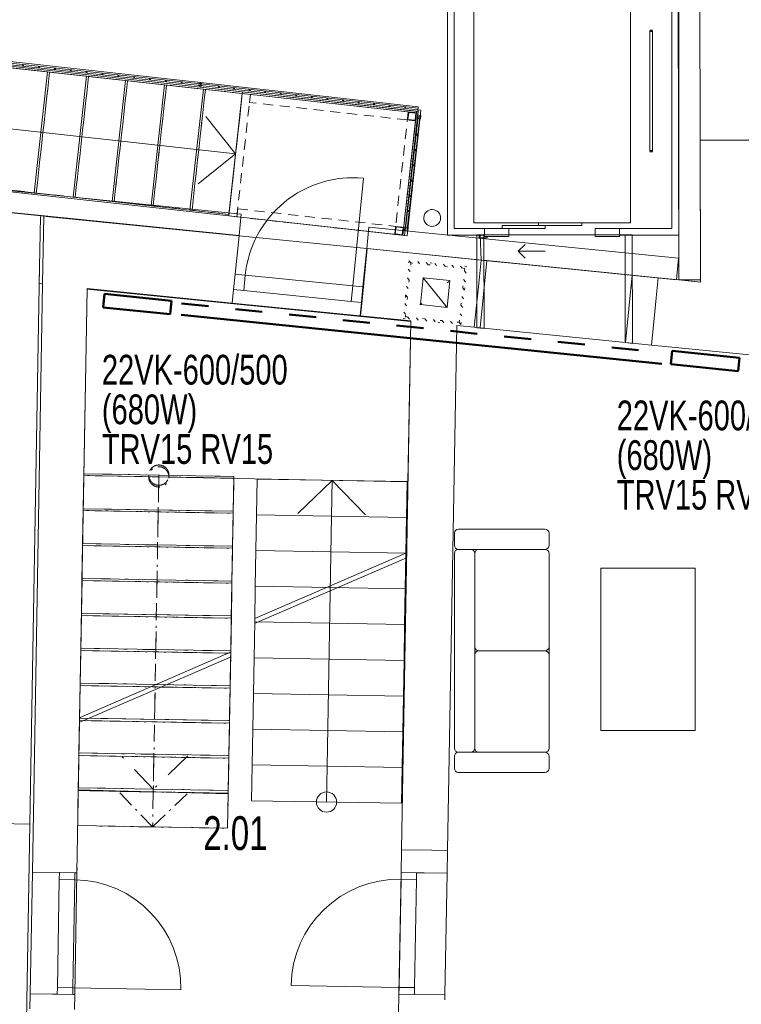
# Model space of a CAD drawing. Header units: millimetres. Extents: x 28262 to 240133, y -152087 to 56534.
# Tile 67 of 107: x 146578 to 151919, y -32346 to -25062. Entities that reach past the tile are written whole.
import ezdxf

# ---------------------------------------------------------------- set-up
doc = ezdxf.new("R2010")
doc.units = ezdxf.units.MM
doc.header["$MEASUREMENT"] = 0
for name, pattern in [('Tečkovaná L', [257.5, 15, -242.5]), ('Čerchovaná', [450, 200, -117.5, 15, -117.5]), ('Čerchovaná M', [225, 125, -42.5, 15, -42.5]), ('čárkovaná 3', [75, 50, -25]), ('Čárkovaná M', [400, 200, -200]), ('Čárkovaná S', [125, 75, -50])]:
    doc.linetypes.add(name, pattern=pattern)
doc.layers.get('0').update_dxf_attribs({"lineweight": 9})
for name, color, linetype, lineweight in [('--písmo', 7, 'Continuous', 25), ('--TOPEN', 6, 'Continuous', 50), ('--TOPEN_POPIS', 7, 'Continuous', 25), ('--TOPEN_VR_OT', 5, 'Čárkovaná M', 50), ('2D prvky - obecné', 7, 'Continuous', 9), ('3D prvky model', 7, 'Continuous', 9), ('Interiér - schodiště', 7, 'Continuous', 9), ('Konstrukce - nosné', 7, 'Continuous', 9), ('Nové_0', 7, 'Continuous', 9), ('Nové_3D prvky fasada stavajici', 7, 'Continuous', 13), ('Nové_3D prvky model', 7, 'Continuous', 9), ('Nové_Interiér - schodiště', 7, 'Continuous', 9), ('Nové_Konstrukce - nosné', 7, 'Continuous', 9), ('Nové_Otvory – Dveře', 7, 'Continuous', 9), ('Nové_Výplně – Řezové', 7, 'Continuous', 9), ('Nové_VÝTAH VAR 1', 7, 'Continuous', 9), ('Otvory – Dveře', 7, 'Continuous', 9), ('Výplně - Povrchové', 7, 'Continuous', 9), ('Výplně – Řezové', 7, 'Continuous', 9)]:
    doc.layers.add(name, color=color, linetype=linetype, lineweight=lineweight)
doc.layers.add('NonPlottable_0', color=7, linetype='Continuous', lineweight=13, plot=False)
doc.styles.add('styl1', font='arial.ttf', dxfattribs={"width": 0.7, "height": 250})
doc.styles.add('styl5', font='arial.ttf', dxfattribs={"width": 0.7, "height": 220})

msp = doc.modelspace()

# ---------------------------------------------------------------- hatches: boundary and pattern name
at = {"layer": 'Nové_Výplně – Řezové', "linetype": 'Continuous'}
msp.add_hatch(color=256, dxfattribs=at).paths.add_polyline_path([(149096.6, -27253), (149100.5, -27253.4), (149150.4, -26755.8), (149146.5, -26755.5)])

# ---------------------------------------------------------------- linework, layer by layer
at = {"layer": '--TOPEN'}
for p, q in [((147204.9, -27090.7), (147194.7, -27190.2)), ((147702.3, -27141.5), (147204.9, -27090.7)), ((147702.3, -27141.5), (147692.1, -27241)), ((147194.7, -27190.2), (147692.1, -27241)), ((147772.3, -27246), (151330.2, -27608.2)), ((151406.8, -27512.1), (151396.7, -27611.6)), ((151904.2, -27562.9), (151406.8, -27512.1)), ((151904.2, -27562.9), (151894.1, -27662.4)), ((151396.7, -27611.6), (151894.1, -27662.4))]:
    msp.add_line(p, q, dxfattribs=at)
at = {"layer": '--TOPEN_VR_OT'}
msp.add_line((147775.9, -27162.3), (151333.8, -27524.5), dxfattribs=at)
at = {"linetype": 'Continuous'}
for p, q in [((148316.6, -29528.9), (149435.3, -29044.6)), ((148317.3, -29492.8), (149436, -29008.5)), ((147023.7, -30259.8), (148142.4, -29775.5)), ((147024.4, -30223.6), (148143.1, -29739.4)), ((147626.4, -29998.9), (148134.8, -30007.9)), ((148130.3, -30266.8), (147051.4, -30247.8)), ((148125.7, -30525.8), (147015.9, -30506.2)), ((148121.5, -30789), (147011.4, -30759.6))]:
    msp.add_line(p, q, dxfattribs=at)
at = {"layer": '2D prvky - obecné', "linetype": 'Continuous'}
for p, q in [((146731, -26517), (146722.2, -27017.3)), ((146756.1, -26515.7), (146747.3, -27017.3))]:
    msp.add_line(p, q, dxfattribs=at)
at = {"layer": '3D prvky model', "linetype": 'Continuous'}
for p, q in [((147076.6, -27055.7), (147052.4, -28434.7)), ((149472.4, -27296.1), (147076.6, -27055.7)), ((149451.5, -28479.8), (149472.4, -27296.1)), ((147052.4, -28434.7), (149451.5, -28479.8))]:
    msp.add_line(p, q, dxfattribs=at)
at = {"layer": 'Interiér - schodiště', "linetype": 'Čerchovaná M'}
for p, q in [((147052.4, -28434.6), (147047.8, -28693.5)), ((148162.2, -28454.1), (147052.4, -28434.6)), ((147607.3, -28444.3), (147602.7, -28703.3)), ((147607.3, -28444.3), (147602.7, -28703.3)), ((148157.6, -28713.1), (148162.2, -28454.1)), ((147047.8, -28693.5), (147043.2, -28952.5)), ((147047.8, -28693.5), (148157.6, -28713.1)), ((148157.6, -28713.1), (147047.8, -28693.5)), ((147602.7, -28703.3), (147566.2, -30775)), ((147602.7, -28703.3), (147566.2, -30775)), ((148153.1, -28972), (148157.6, -28713.1)), ((147043.2, -28952.5), (148153.1, -28972)), ((148153.1, -28972), (147043.2, -28952.5)), ((148148.5, -29231), (148153.1, -28972)), ((147038.7, -29211.4), (148148.5, -29231)), ((148148.5, -29231), (147038.7, -29211.4)), ((148143.9, -29489.9), (148148.5, -29231)), ((147034.1, -29470.4), (148143.9, -29489.9)), ((148143.9, -29489.9), (147034.1, -29470.4)), ((148139.4, -29748.9), (148143.9, -29489.9)), ((147029.6, -29729.4), (148139.4, -29748.9)), ((148139.4, -29748.9), (147029.6, -29729.4)), ((148134.8, -30007.9), (148139.4, -29748.9)), ((147025, -29988.3), (148134.8, -30007.9)), ((148134.8, -30007.9), (147025, -29988.3)), ((148130.3, -30266.8), (148134.8, -30007.9)), ((147020.4, -30247.3), (148130.3, -30266.8)), ((148130.3, -30266.8), (147020.4, -30247.3)), ((148125.7, -30525.8), (148130.3, -30266.8)), ((147015.9, -30506.2), (148125.7, -30525.8)), ((148125.7, -30525.8), (147015.9, -30506.2)), ((148121.1, -30784.7), (148125.7, -30525.8)), ((147011.3, -30765.2), (147006.8, -31024.2)), ((147011.3, -30765.2), (148121.1, -30784.7)), ((148121.1, -30784.7), (147011.3, -30765.2)), ((147561.7, -31033.9), (147316.1, -30779.6)), ((147561.7, -31033.9), (147316.1, -30779.6)), ((147566.2, -30775), (147561.7, -31033.9)), ((147566.2, -30775), (147561.7, -31033.9)), ((147816, -30788.4), (147561.7, -31033.9)), ((147816, -30788.4), (147561.7, -31033.9)), ((148116.6, -31043.7), (148121.1, -30784.7)), ((147006.8, -31024.2), (148116.6, -31043.7))]:
    msp.add_line(p, q, dxfattribs=at)
at = {"layer": 'Interiér - schodiště', "linetype": 'Čerchovaná'}
for p, q in [((147052.6, -28421.6), (147048.1, -28679.7)), ((148162.4, -28441.1), (147052.6, -28421.6)), ((147607.5, -28431.4), (147603, -28689.5)), ((147607.5, -28431.4), (147603, -28689.5)), ((148157.9, -28699.2), (148162.4, -28441.1)), ((147048.1, -28679.7), (147043.5, -28937.8)), ((147048.1, -28679.7), (148157.9, -28699.2)), ((148157.9, -28699.2), (147048.1, -28679.7)), ((147603, -28689.5), (147571.2, -30496.1)), ((147603, -28689.5), (147571.2, -30496.1)), ((148153.3, -28957.3), (148157.9, -28699.2)), ((147043.5, -28937.8), (148153.3, -28957.3)), ((148153.3, -28957.3), (147043.5, -28937.8)), ((148148.8, -29215.4), (148153.3, -28957.3)), ((147039, -29195.9), (148148.8, -29215.4)), ((148148.8, -29215.4), (147039, -29195.9)), ((148144.3, -29473.5), (148148.8, -29215.4)), ((147034.4, -29454), (148144.3, -29473.5)), ((148144.3, -29473.5), (147034.4, -29454)), ((148139.7, -29731.6), (148144.3, -29473.5)), ((147029.9, -29712.1), (148139.7, -29731.6)), ((148139.7, -29731.6), (147029.9, -29712.1)), ((148135.2, -29989.7), (148139.7, -29731.6)), ((147025.3, -29970.2), (148135.2, -29989.7)), ((148135.2, -29989.7), (147025.3, -29970.2)), ((148130.6, -30247.8), (148135.2, -29989.7)), ((147020.8, -30228.3), (148130.6, -30247.8)), ((148130.6, -30247.8), (147020.8, -30228.3)), ((148126.1, -30505.9), (148130.6, -30247.8)), ((147016.2, -30486.4), (148126.1, -30505.9)), ((148126.1, -30505.9), (147016.2, -30486.4)), ((147566.6, -30754.2), (147321.1, -30499.9)), ((147566.6, -30754.2), (147321.1, -30499.9)), ((147571.2, -30496.1), (147566.6, -30754.2)), ((147571.2, -30496.1), (147566.6, -30754.2)), ((147821, -30508.7), (147566.6, -30754.2)), ((147821, -30508.7), (147566.6, -30754.2)), ((148121.5, -30764), (148126.1, -30505.9)), ((147011.7, -30744.4), (148121.5, -30764))]:
    msp.add_line(p, q, dxfattribs=at)
at = {"layer": 'Interiér - schodiště', "linetype": 'Continuous'}
for p, q in [((148335.5, -28460.2), (148330.8, -28724.6)), ((149445.3, -28479.7), (148335.5, -28460.2)), ((148636, -28715.5), (148890.4, -28469.9)), ((148636, -28715.5), (148890.4, -28469.9)), ((148885.7, -28734.3), (148890.4, -28469.9)), ((148885.7, -28734.3), (148890.4, -28469.9)), ((148890.4, -28469.9), (149135.9, -28724.3)), ((148890.4, -28469.9), (149135.9, -28724.3)), ((149440.6, -28744.1), (149445.3, -28479.7)), ((148330.8, -28724.6), (148326.1, -28989)), ((149440.6, -28744.1), (148330.8, -28724.6)), ((148330.8, -28724.6), (149440.6, -28744.1)), ((148853.1, -30585.2), (148885.7, -28734.3)), ((148853.1, -30585.2), (148885.7, -28734.3)), ((148326.1, -28989), (148321.5, -29253.4)), ((149436, -29008.5), (148326.1, -28989)), ((148326.1, -28989), (149436, -29008.5)), ((148321.5, -29253.4), (148316.8, -29517.8)), ((149431.3, -29272.9), (148321.5, -29253.4)), ((148321.5, -29253.4), (149431.3, -29272.9)), ((148316.8, -29517.8), (148312.2, -29782.2)), ((149426.7, -29537.3), (148316.8, -29517.8)), ((148316.8, -29517.8), (149426.7, -29537.3)), ((148312.2, -29782.2), (148307.5, -30046.6)), ((149422, -29801.7), (148312.2, -29782.2)), ((148312.2, -29782.2), (149422, -29801.7)), ((148307.5, -30046.6), (148302.9, -30311)), ((149417.3, -30066.1), (148307.5, -30046.6)), ((148307.5, -30046.6), (149417.3, -30066.1)), ((148302.9, -30311), (148298.2, -30575.4)), ((149412.7, -30330.5), (148302.9, -30311)), ((148302.9, -30311), (149412.7, -30330.5)), ((148298.2, -30575.4), (148293.5, -30839.8)), ((149408, -30594.9), (148298.2, -30575.4)), ((148298.2, -30575.4), (149408, -30594.9)), ((148848.5, -30849.6), (148853.1, -30585.2)), ((148848.5, -30849.6), (148853.1, -30585.2)), ((148293.5, -30839.8), (149403.4, -30859.3))]:
    msp.add_line(p, q, dxfattribs=at)
at = {"layer": 'Interiér - schodiště', "linetype": 'Čerchovaná M'}
for start, end in [(0, 180), (0, 180), (180, 0), (180, 0)]:
    msp.add_arc((147607.3, -28444.3), 75, start, end, dxfattribs=at)
at = {"layer": 'Interiér - schodiště', "linetype": 'Čerchovaná'}
for start, end in [(0, 180), (0, 180), (180, 0), (180, 0)]:
    msp.add_arc((147607.5, -28431.4), 75, start, end, dxfattribs=at)
at = {"layer": 'Interiér - schodiště', "linetype": 'Continuous'}
for start, end in [(0, 180), (0, 180), (180, 0), (180, 0)]:
    msp.add_arc((148848.5, -30849.6), 75, start, end, dxfattribs=at)
at = {"layer": 'Konstrukce - nosné', "linetype": 'Continuous'}
for p, q in [((151613.9, -25953.6), (151713.9, -25953.4)), ((151613.9, -25953.6), (151615.8, -27003.2)), ((151713.9, -25953.4), (151763.9, -25953.3)), ((151763.9, -25953.3), (152063.9, -25952.8)), ((146762.4, -26516.3), (146359.3, -26475.5)), ((148201.3, -26660.6), (146772.3, -26517.3)), ((148172.8, -26944.2), (148201.3, -26660.6)), ((149112, -27138.9), (149150.4, -26755.8)), ((149967.3, -26837.8), (149150.4, -26755.8)), ((149992.3, -26840.3), (149967.3, -26837.8)), ((149992.3, -26840.3), (149977.4, -26989.6)), ((146652.1, -31013.4), (146724, -26889.3)), ((148161.3, -27058.6), (148172.8, -26944.2)), ((146747.3, -27017.3), (146671.2, -31368.9)), ((146722.4, -27014.8), (146747.3, -27017.3)), ((149977.4, -26989.6), (149972.4, -27039.3)), ((151303, -26971.8), (151288, -27121)), ((151554.3, -26997), (151303, -26971.8)), ((151615.8, -27003.2), (151554.3, -26997)), ((147001.1, -31374.6), (147076.8, -27050.3)), ((147076.8, -27050.3), (148151.4, -27158.1)), ((148151.4, -27158.1), (148161.3, -27058.6)), ((149972.4, -27039.3), (149942.4, -27337.8)), ((149100.5, -27253.4), (149112, -27138.9)), ((151288, -27121), (151283, -27170.8)), ((151283, -27170.8), (151253.1, -27469.3)), ((149100.5, -27253.4), (149472.5, -27290.7)), ((149472.5, -27290.7), (149403.6, -31202.7)), ((149743.6, -31208.7), (149812, -27324.7)), ((149812, -27324.7), (149917.4, -27335.3)), ((149917.4, -27335.3), (149942.4, -27337.8)), ((151253.1, -27469.3), (151504.4, -27494.5)), ((151504.4, -27494.5), (152727.3, -27617.1)), ((146352.2, -31008.2), (146652.1, -31013.4)), ((149403.6, -31202.7), (149628.6, -31206.6)), ((149628.6, -31206.6), (149743.6, -31208.7)), ((146671.2, -31368.9), (146671.8, -31331.9)), ((146671.2, -31368.9), (146871.2, -31372.3)), ((146671.2, -31368.9), (146871.2, -31372.3)), ((146871.2, -31372.3), (146986.1, -31374.4)), ((146986.1, -31374.4), (147001.1, -31374.6)), ((147001.1, -31374.6), (147001.8, -31337.6)), ((149384.8, -32270.6), (149382.3, -32413.6)), ((149384.8, -32270.6), (149384.2, -32307.6)), ((149384.8, -32270.6), (149499.8, -32272.7)), ((149499.8, -32272.7), (149724.8, -32276.6)), ((149724.8, -32276.6), (149724.1, -32313.6))]:
    msp.add_line(p, q, dxfattribs=at)
at = {"layer": 'Konstrukce - nosné', "linetype": 'Tečkovaná L'}
for p, q in [((149460, -26845.5), (149415.9, -27273.2)), ((149473.4, -26862), (149432.3, -27259.9)), ((149473.4, -26862), (149432.3, -27259.9)), ((149432.3, -27259.9), (149473.4, -26862)), ((149887.7, -26889.7), (149460, -26845.5)), ((149871.3, -26903), (149473.4, -26862)), ((149871.3, -26903), (149473.4, -26862)), ((149473.4, -26862), (149871.3, -26903)), ((149830.2, -27300.9), (149871.3, -26903)), ((149830.2, -27300.9), (149871.3, -26903)), ((149871.3, -26903), (149830.2, -27300.9)), ((149843.6, -27317.4), (149887.7, -26889.7)), ((149542.1, -27170.7), (149562.6, -26971.7)), ((149542.1, -27170.7), (149562.6, -26971.7)), ((149542.1, -27170.7), (149761.5, -26992.2)), ((149542.1, -27170.7), (149761.5, -26992.2)), ((149562.6, -26971.7), (149761.5, -26992.2)), ((149562.6, -26971.7), (149741, -27191.2)), ((149562.6, -26971.7), (149761.5, -26992.2)), ((149562.6, -26971.7), (149741, -27191.2)), ((149761.5, -26992.2), (149741, -27191.2)), ((149761.5, -26992.2), (149741, -27191.2)), ((149741, -27191.2), (149542.1, -27170.7)), ((149741, -27191.2), (149542.1, -27170.7)), ((149415.9, -27273.2), (149843.6, -27317.4)), ((149432.3, -27259.9), (149830.2, -27300.9)), ((149432.3, -27259.9), (149830.2, -27300.9)), ((149830.2, -27300.9), (149432.3, -27259.9))]:
    msp.add_line(p, q, dxfattribs=at)
at = {"layer": 'NonPlottable_0'}
for p, q in [((151448.2, -22853.5), (151455.8, -26987.1)), ((151448.3, -22853.5), (151455.6, -26987.1)), ((151615.8, -27003.2), (151608.2, -22853.2)), ((151615.6, -26986.8), (151608.3, -22853.2)), ((148217.3, -26500.5), (146369.5, -26314.1)), ((146353.5, -26473.3), (148201.3, -26659.7)), ((148201.3, -26659.7), (148217.3, -26500.5)), ((149162.5, -26595.8), (149146.5, -26755)), ((151454.1, -26827), (149162.5, -26595.8)), ((149146.5, -26755), (151438.1, -26986.2)), ((151438.1, -26986.2), (151454.1, -26827)), ((151455.6, -26987.1), (151615.6, -26986.8)), ((151455.8, -26987.1), (151615.8, -27003.2)), ((147052.4, -28434.6), (147047.8, -28693.5)), ((147052.6, -28421.6), (147048.1, -28679.7)), ((148162.2, -28454.1), (147052.4, -28434.6)), ((148162.4, -28441.1), (147052.6, -28421.6)), ((148157.6, -28713.1), (148162.2, -28454.1)), ((148157.9, -28699.2), (148162.4, -28441.1)), ((148335.5, -28460.2), (148330.8, -28724.6)), ((149445.3, -28479.7), (148335.5, -28460.2)), ((149440.6, -28744.1), (149445.3, -28479.7)), ((147047.8, -28693.5), (147043.2, -28952.5)), ((147048.1, -28679.7), (147043.5, -28937.8)), ((147047.8, -28693.5), (148157.6, -28713.1)), ((148157.6, -28713.1), (147047.8, -28693.5)), ((147048.1, -28679.7), (148157.9, -28699.2)), ((148157.9, -28699.2), (147048.1, -28679.7)), ((148153.1, -28972), (148157.6, -28713.1)), ((148153.3, -28957.3), (148157.9, -28699.2)), ((148330.8, -28724.6), (148326.1, -28989)), ((149440.6, -28744.1), (148330.8, -28724.6)), ((148330.8, -28724.6), (149440.6, -28744.1)), ((149436, -29008.5), (149440.6, -28744.1)), ((147043.2, -28952.5), (147038.7, -29211.4)), ((147043.5, -28937.8), (147039, -29195.9)), ((147043.2, -28952.5), (148153.1, -28972)), ((148153.1, -28972), (147043.2, -28952.5)), ((147043.5, -28937.8), (148153.3, -28957.3)), ((148153.3, -28957.3), (147043.5, -28937.8)), ((148148.5, -29231), (148153.1, -28972)), ((148148.8, -29215.4), (148153.3, -28957.3)), ((148326.1, -28989), (148321.5, -29253.4)), ((149436, -29008.5), (148326.1, -28989)), ((148326.1, -28989), (149436, -29008.5)), ((149431.3, -29272.9), (149436, -29008.5)), ((147039, -29195.9), (147034.4, -29454)), ((147039, -29195.9), (148148.8, -29215.4)), ((148148.8, -29215.4), (147039, -29195.9)), ((147038.7, -29211.4), (147034.1, -29470.4)), ((147038.7, -29211.4), (148148.5, -29231)), ((148148.5, -29231), (147038.7, -29211.4)), ((148143.9, -29489.9), (148148.5, -29231)), ((148144.3, -29473.5), (148148.8, -29215.4)), ((148321.5, -29253.4), (148316.8, -29517.8)), ((149431.3, -29272.9), (148321.5, -29253.4)), ((148321.5, -29253.4), (149431.3, -29272.9)), ((149426.7, -29537.3), (149431.3, -29272.9)), ((147034.1, -29470.4), (147029.6, -29729.4)), ((147034.4, -29454), (147029.9, -29712.1)), ((147034.1, -29470.4), (148143.9, -29489.9)), ((148143.9, -29489.9), (147034.1, -29470.4)), ((147034.4, -29454), (148144.3, -29473.5)), ((148144.3, -29473.5), (147034.4, -29454)), ((148139.4, -29748.9), (148143.9, -29489.9)), ((148139.7, -29731.6), (148144.3, -29473.5)), ((148316.8, -29517.8), (148312.2, -29782.2)), ((149426.7, -29537.3), (148316.8, -29517.8)), ((148316.8, -29517.8), (149426.7, -29537.3)), ((149422, -29801.7), (149426.7, -29537.3)), ((147029.9, -29712.1), (147025.3, -29970.2)), ((147029.9, -29712.1), (148139.7, -29731.6)), ((148139.7, -29731.6), (147029.9, -29712.1)), ((147029.6, -29729.4), (147025, -29988.3)), ((147029.6, -29729.4), (148139.4, -29748.9)), ((148139.4, -29748.9), (147029.6, -29729.4)), ((148134.8, -30007.9), (148139.4, -29748.9)), ((148135.2, -29989.7), (148139.7, -29731.6)), ((148312.2, -29782.2), (148307.5, -30046.6)), ((149422, -29801.7), (148312.2, -29782.2)), ((148312.2, -29782.2), (149422, -29801.7)), ((149417.3, -30066.1), (149422, -29801.7)), ((147025, -29988.3), (147020.4, -30247.3)), ((147025.3, -29970.2), (147020.8, -30228.3)), ((147025, -29988.3), (148134.8, -30007.9)), ((148134.8, -30007.9), (147025, -29988.3)), ((147025.3, -29970.2), (148135.2, -29989.7)), ((148135.2, -29989.7), (147025.3, -29970.2)), ((148130.3, -30266.8), (148134.8, -30007.9)), ((148130.6, -30247.8), (148135.2, -29989.7)), ((148307.5, -30046.6), (148302.9, -30311)), ((149417.3, -30066.1), (148307.5, -30046.6)), ((148307.5, -30046.6), (149417.3, -30066.1)), ((149412.7, -30330.5), (149417.3, -30066.1)), ((147020.8, -30228.3), (147016.2, -30486.4)), ((147020.8, -30228.3), (148130.6, -30247.8)), ((148130.6, -30247.8), (147020.8, -30228.3)), ((147020.4, -30247.3), (147015.9, -30506.2)), ((147020.4, -30247.3), (148130.3, -30266.8)), ((148130.3, -30266.8), (147020.4, -30247.3)), ((148125.7, -30525.8), (148130.3, -30266.8)), ((148126.1, -30505.9), (148130.6, -30247.8)), ((148302.9, -30311), (148298.2, -30575.4)), ((149412.7, -30330.5), (148302.9, -30311)), ((148302.9, -30311), (149412.7, -30330.5)), ((149408, -30594.9), (149412.7, -30330.5)), ((147015.9, -30506.2), (147011.3, -30765.2)), ((147016.2, -30486.4), (147011.7, -30744.4)), ((147015.9, -30506.2), (148125.7, -30525.8)), ((148125.7, -30525.8), (147015.9, -30506.2)), ((147016.2, -30486.4), (148126.1, -30505.9)), ((148126.1, -30505.9), (147016.2, -30486.4)), ((148121.5, -30764), (148126.1, -30505.9)), ((148121.1, -30784.7), (148125.7, -30525.8)), ((148298.2, -30575.4), (148293.5, -30839.8)), ((149408, -30594.9), (148298.2, -30575.4)), ((148298.2, -30575.4), (149408, -30594.9)), ((149403.4, -30859.3), (149408, -30594.9)), ((147011.3, -30765.2), (147006.8, -31024.2)), ((147011.3, -30765.2), (148121.1, -30784.7)), ((148121.1, -30784.7), (147011.3, -30765.2)), ((147011.7, -30744.4), (148121.5, -30764)), ((148116.6, -31043.7), (148121.1, -30784.7)), ((148293.5, -30839.8), (149403.4, -30859.3)), ((147006.8, -31024.2), (148116.6, -31043.7))]:
    msp.add_line(p, q, dxfattribs=at)
at = {"layer": 'Nové_0', "linetype": 'Continuous'}
for p, q in [((145642.2, -25311.5), (147912.4, -25561.1)), ((145643.5, -25300.1), (147913.7, -25549.7)), ((145643.5, -25300.1), (147913.7, -25549.7)), ((147915, -25537.8), (145644.8, -25288.2)), ((147915, -25537.8), (145644.8, -25288.2)), ((147916.2, -25526.3), (145646, -25276.8)), ((146597.2, -25398.9), (146609.1, -25400.2)), ((146602.5, -25405.6), (146603.8, -25393.6)), ((146714.6, -25411.8), (146726.5, -25413.1)), ((146719.9, -25418.5), (146721.2, -25406.5)), ((146837.3, -25431.4), (146838.6, -25419.4)), ((146831.9, -25424.7), (146843.9, -25426.1)), ((146949.3, -25437.6), (146961.3, -25439)), ((146954.6, -25444.3), (146956, -25432.3)), ((147066.7, -25450.6), (147078.7, -25451.9)), ((147072, -25457.2), (147073.3, -25445.2)), ((147184.1, -25463.5), (147196, -25464.8)), ((147189.4, -25470.1), (147190.7, -25458.2)), ((147301.5, -25476.4), (147313.4, -25477.7)), ((147306.8, -25483), (147308.1, -25471.1)), ((147418.9, -25489.3), (147430.8, -25490.6)), ((147424.2, -25495.9), (147425.5, -25484)), ((147536.3, -25502.2), (147548.2, -25503.5)), ((147541.6, -25508.8), (147542.9, -25496.9)), ((147653.7, -25515.1), (147665.6, -25516.4)), ((147659, -25521.7), (147660.3, -25509.8)), ((147771.1, -25528), (147783, -25529.3)), ((147776.4, -25534.6), (147777.7, -25522.7)), ((147905.5, -25532.7), (147903.3, -25552.6)), ((147903.3, -25552.6), (147923.2, -25554.8)), ((147925.4, -25534.9), (147905.5, -25532.7)), ((147916.3, -25526.3), (147912.4, -25561.1)), ((147912.4, -25561.1), (147916.2, -25526.3)), ((147912.4, -25561.1), (149524.1, -25740.9)), ((147915, -25537.8), (147913.7, -25549.7)), ((147915, -25537.8), (147913.7, -25549.7)), ((147913.7, -25549.7), (147915, -25537.8)), ((147913.7, -25549.7), (147915, -25537.8)), ((147913.7, -25549.7), (149525.4, -25729.5)), ((147913.7, -25549.7), (149525.4, -25729.5)), ((149526.7, -25717.5), (147915, -25537.8)), ((149526.7, -25717.5), (147915, -25537.8)), ((149528, -25706.1), (147916.3, -25526.3)), ((147923.2, -25554.8), (147925.4, -25534.9)), ((148055.3, -25559.5), (148043.4, -25558.1)), ((148050, -25552.8), (148048.7, -25564.8)), ((148165.1, -25565.7), (148163.8, -25577.6)), ((148170.4, -25572.3), (148158.5, -25571)), ((148285.5, -25585.1), (148273.6, -25583.8)), ((148280.2, -25578.5), (148278.9, -25590.4)), ((148400.6, -25598), (148388.7, -25596.6)), ((148395.3, -25591.4), (148394, -25603.3)), ((148515.8, -25610.8), (148503.8, -25609.5)), ((148510.5, -25604.2), (148509.1, -25616.1)), ((148630.9, -25623.7), (148619, -25622.3)), ((148625.6, -25617), (148624.3, -25629)), ((148746, -25636.5), (148734.1, -25635.2)), ((148740.7, -25629.9), (148739.4, -25641.8)), ((148861.1, -25649.3), (148849.2, -25648)), ((148855.8, -25642.7), (148854.5, -25654.6)), ((148976.3, -25662.2), (148964.3, -25660.8)), ((148971, -25655.5), (148969.6, -25667.5)), ((149091.4, -25675), (149079.5, -25673.7)), ((149086.1, -25668.4), (149084.8, -25680.3)), ((149206.5, -25687.9), (149194.6, -25686.5)), ((149201.2, -25681.2), (149199.9, -25693.2)), ((149321.6, -25700.7), (149309.7, -25699.4)), ((149316.3, -25694.1), (149315, -25706)), ((149436.7, -25713.5), (149424.8, -25712.2)), ((149431.5, -25706.9), (149430.1, -25718.8)), ((149524.1, -25740.9), (149528, -25706.1)), ((149522.3, -25779.8), (149430.3, -26609.8)), ((149526.3, -25780.2), (149434.3, -26610.2)), ((149446.2, -26611.6), (149538.2, -25781.5)), ((149450.2, -26612), (149542.2, -25782)), ((149521.2, -25767.1), (149518.5, -25791.9)), ((149546.1, -25769.8), (149521.2, -25767.1)), ((149527.8, -25730.1), (149522.3, -25779.8)), ((149525.4, -25729.5), (149526.7, -25717.5)), ((149525.4, -25729.5), (149526.7, -25717.5)), ((149538.2, -25781.5), (149526.3, -25780.2)), ((149547.7, -25732.3), (149527.8, -25730.1)), ((149542.2, -25782), (149547.7, -25732.3)), ((149543.3, -25794.7), (149546.1, -25769.8)), ((149518.5, -25791.9), (149543.3, -25794.7)), ((149511.6, -25913), (149523.5, -25914.3)), ((149518.2, -25907.7), (149516.9, -25919.6)), ((149499.1, -26025.9), (149511, -26027.2)), ((149505.7, -26020.6), (149504.4, -26032.5)), ((149486.5, -26138.8), (149498.5, -26140.1)), ((149493.2, -26133.5), (149491.8, -26145.4)), ((149474, -26251.7), (149485.9, -26253)), ((149480.6, -26246.4), (149479.3, -26258.3)), ((149461.5, -26364.6), (149473.4, -26365.9)), ((149468.1, -26359.3), (149466.8, -26371.2)), ((149449, -26477.5), (149460.9, -26478.8)), ((149455.6, -26472.2), (149454.3, -26484.1)), ((148124.8, -26514.3), (149424.6, -26658.5)), ((149430.3, -26609.8), (149424.8, -26659.5)), ((149429.2, -26597.1), (149426.4, -26621.9)), ((149426.4, -26621.9), (149451.3, -26624.7)), ((149454, -26599.8), (149429.2, -26597.1)), ((149434.3, -26610.2), (149446.2, -26611.6)), ((149444.7, -26661.7), (149450.2, -26612)), ((149451.3, -26624.7), (149454, -26599.8)), ((149424.8, -26659.5), (149444.7, -26661.7))]:
    msp.add_line(p, q, dxfattribs=at)
at = {"layer": 'Nové_0', "linetype": 'Čárkovaná S'}
for p, q in [((148225.3, -25607.9), (148124.8, -26514.3)), ((148184.4, -26521), (148284.9, -25614.5)), ((148284.9, -25614.5), (148225.3, -25607.9)), ((148278.3, -25674.1), (148284.9, -25614.5)), ((148284.9, -25614.5), (149453.7, -25744.1)), ((149447.1, -25803.7), (148278.3, -25674.1)), ((149453.7, -25744.1), (149353.2, -26650.5)), ((149412.9, -26657.2), (149513.4, -25750.7)), ((149453.7, -25744.1), (149447.1, -25803.7)), ((149513.4, -25750.7), (149453.7, -25744.1)), ((148184.4, -26521), (148191, -26461.3)), ((148191, -26461.3), (149359.8, -26590.9)), ((148124.8, -26514.3), (148184.4, -26521)), ((149353.2, -26650.5), (148184.4, -26521)), ((149359.8, -26590.9), (149353.2, -26650.5)), ((149353.2, -26650.5), (149412.9, -26657.2))]:
    msp.add_line(p, q, dxfattribs=at)
at = {"layer": 'Nové_0', "linetype": 'čárkovaná 3'}
for p, q in [((149447.1, -25803.7), (149453.7, -25744.1)), ((149451.5, -25800.2), (149457.3, -25748.5)), ((149453.7, -25744.1), (149513.4, -25750.7)), ((149457.3, -25748.5), (149508.9, -25754.2)), ((149508.9, -25754.2), (149503.2, -25805.9)), ((149513.4, -25750.7), (149506.8, -25810.3)), ((149506.8, -25810.3), (149447.1, -25803.7)), ((149503.2, -25805.9), (149451.5, -25800.2)), ((149353.2, -26650.5), (149359.8, -26590.9)), ((149412.9, -26657.2), (149353.2, -26650.5)), ((149357.6, -26647), (149363.4, -26595.3)), ((149409.3, -26652.7), (149357.6, -26647)), ((149359.8, -26590.9), (149419.5, -26597.5)), ((149363.4, -26595.3), (149415.1, -26601.1)), ((149415.1, -26601.1), (149409.3, -26652.7)), ((149419.5, -26597.5), (149412.9, -26657.2))]:
    msp.add_line(p, q, dxfattribs=at)
at = {"layer": 'Nové_3D prvky fasada stavajici', "linetype": 'Continuous'}
for start, end in [(87.22919, 267.22919), (267.22919, 87.22919)]:
    msp.add_arc((149630.9, -26529), 62.5, start, end, dxfattribs=at)
at = {"layer": 'Nové_3D prvky model', "linetype": 'Continuous'}
for p, q in [((148225.3, -25607.9), (148124.8, -26514.3)), ((148226.6, -25596), (148225.3, -25607.9)), ((149513.4, -25750.7), (148225.3, -25607.9)), ((148225.3, -25607.9), (149513.4, -25750.7)), ((149514.7, -25738.8), (148226.6, -25596)), ((149514.7, -25738.8), (149412.9, -26657.2)), ((149412.9, -26657.2), (149513.4, -25750.7)), ((149424.8, -26658.5), (149526.6, -25740.1)), ((149513.4, -25750.7), (149514.7, -25738.8)), ((149526.6, -25740.1), (149514.7, -25738.8)), ((148124.8, -26514.3), (149412.9, -26657.2)), ((149412.9, -26657.2), (149424.8, -26658.5))]:
    msp.add_line(p, q, dxfattribs=at)
at = {"layer": 'Nové_Interiér - schodiště', "linetype": 'Continuous'}
for p, q in [((145631.2, -25320.3), (148225.3, -25607.9)), ((148226.6, -25596), (145632.5, -25308.3)), ((146784.1, -25448.1), (146495.9, -25416.1)), ((146684.9, -26342.6), (146784.1, -25448.1)), ((147072.3, -25480.1), (146784.1, -25448.1)), ((146973.1, -26374.6), (147072.3, -25480.1)), ((147072.3, -25480.1), (146973.1, -26374.6)), ((147360.6, -25512), (147072.3, -25480.1)), ((147261.4, -26406.5), (147360.6, -25512)), ((147360.6, -25512), (147261.4, -26406.5)), ((147648.8, -25544), (147360.6, -25512)), ((147549.6, -26438.5), (147648.8, -25544)), ((147648.8, -25544), (147549.6, -26438.5)), ((147937, -25575.9), (147648.8, -25544)), ((147837.8, -26470.5), (147937, -25575.9)), ((147937, -25575.9), (147837.8, -26470.5)), ((148225.3, -25607.9), (147937, -25575.9)), ((148126.1, -26502.4), (148225.3, -25607.9)), ((148225.3, -25607.9), (148226.6, -25596)), ((147954.7, -25779.1), (148175.7, -26055.2)), ((145869.8, -25799.5), (147887.4, -26023.2)), ((147887.4, -26023.2), (148175.7, -26055.2)), ((148175.7, -26055.2), (147899.6, -26276.1)), ((148126.1, -26502.4), (145532, -26214.8)), ((145530.7, -26226.7), (148124.8, -26514.3)), ((146396.7, -26310.7), (146684.9, -26342.6)), ((146684.9, -26342.6), (146973.1, -26374.6)), ((146973.1, -26374.6), (147261.4, -26406.5)), ((147261.4, -26406.5), (147549.6, -26438.5)), ((147549.6, -26438.5), (147837.8, -26470.5)), ((147837.8, -26470.5), (148126.1, -26502.4)), ((148124.8, -26514.3), (148126.1, -26502.4))]:
    msp.add_line(p, q, dxfattribs=at)
at = {"layer": 'Nové_Interiér - schodiště', "linetype": 'Čárkovaná S'}
for p, q in [((146799.2, -25449.8), (146511, -25417.8)), ((146700, -26344.3), (146799.2, -25449.8)), ((146799.2, -25449.8), (146700, -26344.3)), ((147087.4, -25481.7), (146799.2, -25449.8)), ((146988.2, -26376.3), (147087.4, -25481.7)), ((147087.4, -25481.7), (146988.2, -26376.3)), ((147375.7, -25513.7), (147087.4, -25481.7)), ((147276.5, -26408.2), (147375.7, -25513.7)), ((147375.7, -25513.7), (147276.5, -26408.2)), ((147663.9, -25545.7), (147375.7, -25513.7)), ((147564.7, -26440.2), (147663.9, -25545.7)), ((147663.9, -25545.7), (147564.7, -26440.2)), ((147952.1, -25577.6), (147663.9, -25545.7)), ((147853, -26472.1), (147952.1, -25577.6)), ((147952.1, -25577.6), (147853, -26472.1)), ((148225.3, -25607.9), (147952.1, -25577.6)), ((148126.1, -26502.4), (148225.3, -25607.9)), ((146411.8, -26312.3), (146700, -26344.3)), ((146700, -26344.3), (146988.2, -26376.3)), ((146988.2, -26376.3), (147276.5, -26408.2)), ((147276.5, -26408.2), (147564.7, -26440.2)), ((147564.7, -26440.2), (147853, -26472.1)), ((147853, -26472.1), (148126.1, -26502.4))]:
    msp.add_line(p, q, dxfattribs=at)
at = {"layer": 'Nové_Konstrukce - nosné', "linetype": 'Continuous'}
for p, q in [((151448.2, -22853.5), (151455.8, -26987.1)), ((151448.3, -22853.5), (151455.6, -26987.1)), ((151615.8, -27003.2), (151608.2, -22853.2)), ((151615.6, -26986.8), (151608.3, -22853.2)), ((151611.1, -24453.6), (151613.9, -25953.6)), ((148217.3, -26500.5), (146369.5, -26314.1)), ((146353.5, -26473.3), (148201.3, -26659.7)), ((148201.3, -26659.7), (148217.3, -26500.5)), ((149146.5, -26755), (149162.5, -26595.8)), ((151454.1, -26827), (149162.5, -26595.8)), ((149096.6, -27253), (149146.5, -26755.5)), ((149146.5, -26755), (151438.1, -26986.2)), ((149150.4, -26755.8), (149146.5, -26755.5)), ((150035.9, -26844.7), (149986, -27342.2)), ((150035.9, -26844.7), (149992.3, -26840.3)), ((151061.9, -27450.1), (151111.8, -26952.6)), ((151303, -26971.8), (151111.8, -26952.6)), ((149096.6, -27253), (149100.5, -27253.4)), ((149942.4, -27337.8), (149986, -27342.2)), ((151061.9, -27450.1), (151253.1, -27469.3)), ((150465.5, -28831.1), (149825.5, -28831.1)), ((149795.5, -28861.1), (149795.5, -28951.1)), ((150495.5, -28951.1), (150495.5, -28861.1)), ((149915.5, -28981.1), (149825.5, -28981.1)), ((149825.5, -28981.1), (150465.5, -28981.1)), ((150465.5, -28981.1), (149975.5, -28981.1)), ((150465.5, -28981.1), (149975.5, -28981.1)), ((149795.5, -29011.1), (149795.5, -30451.1)), ((149945.5, -29011.1), (149945.5, -29701.1)), ((149945.5, -29011.1), (149945.5, -30451.1)), ((149945.5, -30451.1), (149945.5, -29011.1)), ((150495.5, -29701.1), (150495.5, -29011.1)), ((150495.5, -30451.1), (150495.5, -29011.1)), ((151577.9, -29119.6), (150877.9, -29119.6)), ((150877.9, -29119.6), (150877.9, -30319.6)), ((151577.9, -30319.6), (151577.9, -29119.6)), ((149945.5, -29761.1), (149945.5, -30451.1)), ((150465.5, -29731.1), (149975.5, -29731.1)), ((149975.5, -29731.1), (150465.5, -29731.1)), ((150495.5, -30451.1), (150495.5, -29761.1)), ((150877.9, -30319.6), (151577.9, -30319.6)), ((149795.5, -30511.1), (149795.5, -30601.1)), ((149825.5, -30481.1), (149915.5, -30481.1)), ((150465.5, -30481.1), (149825.5, -30481.1)), ((149975.5, -30481.1), (150465.5, -30481.1)), ((149975.5, -30481.1), (150465.5, -30481.1)), ((150495.5, -30601.1), (150495.5, -30511.1)), ((149825.5, -30631.1), (150465.5, -30631.1)), ((149403.6, -31202.7), (149400.7, -31370.8)), ((149740.6, -31376.8), (149743.6, -31208.7)), ((149740.6, -31376.8), (149400.7, -31370.8)), ((146655.5, -32268.7), (146653.5, -32378.7)), ((146655.5, -32268.7), (146985.4, -32274.5)), ((146983.5, -32384.5), (146985.4, -32274.5))]:
    msp.add_line(p, q, dxfattribs=at)
for centre, start, end in [((149825.5, -28861.1), 90, 180), ((150465.5, -28861.1), 0, 90), ((149825.5, -28951.1), 180, 270), ((149825.5, -29011.1), 90, 180), ((149915.5, -29011.1), 0, 90), ((149975.5, -29011.1), 90, 180), ((149975.5, -29011.1), 90, 180), ((150465.5, -28951.1), 270, 0), ((150465.5, -29011.1), 0, 90), ((150465.5, -29011.1), 0, 90), ((149975.5, -29701.1), 180, 270), ((150465.5, -29701.1), 270, 0), ((149975.5, -29761.1), 90, 180), ((150465.5, -29761.1), 0, 90), ((149825.5, -30451.1), 180, 270), ((149825.5, -30511.1), 90, 180), ((149915.5, -30451.1), 270, 0), ((149975.5, -30451.1), 180, 270), ((149975.5, -30451.1), 180, 270), ((150465.5, -30451.1), 270, 0), ((150465.5, -30451.1), 270, 0), ((150465.5, -30511.1), 0, 90), ((149825.5, -30601.1), 180, 270), ((150465.5, -30601.1), 270, 0)]:
    msp.add_arc(centre, 30, start, end, dxfattribs=at)
at = {"layer": 'Nové_Otvory – Dveře', "linetype": 'Continuous'}
for p, q in [((149043.4, -27031.5), (149123.3, -26235.5)), ((148201.3, -26659.7), (148217.3, -26500.5)), ((149146.5, -26755), (149162.5, -26595.8)), ((148172.8, -26944.2), (148201.3, -26660.6)), ((148201.3, -26660.6), (149146.5, -26755.5)), ((149118.1, -27039), (149146.5, -26755.5)), ((149986, -27342.2), (150035.9, -26844.7)), ((151111.8, -26952.6), (150035.9, -26844.7)), ((148172.8, -26944.2), (148161.3, -27058.6)), ((148161.3, -27058.6), (148172.8, -26944.2)), ((148161.3, -27058.6), (148172.8, -26944.2)), ((148247.4, -26951.7), (148172.8, -26944.2)), ((148236, -27066.1), (148247.4, -26951.7)), ((149043.4, -27031.5), (148247.4, -26951.7)), ((151061.9, -27450.1), (151111.8, -26952.6)), ((148151.4, -27158.1), (148161.3, -27058.6)), ((148161.3, -27058.6), (148236, -27066.1)), ((148236, -27066.1), (149032, -27146)), ((149043.4, -27031.5), (149032, -27146)), ((149118.1, -27039), (149043.4, -27031.5)), ((149106.6, -27153.5), (149118.1, -27039)), ((149106.6, -27153.5), (149118.1, -27039)), ((149106.6, -27153.5), (149118.1, -27039)), ((148151.4, -27158.1), (149096.6, -27253)), ((149032, -27146), (149106.6, -27153.5)), ((149096.6, -27253), (149106.6, -27153.5)), ((151061.9, -27450.1), (149986, -27342.2)), ((146671.2, -31368.9), (146655.5, -32268.7)), ((146671.2, -31368.9), (146671.8, -31331.9)), ((146671.2, -31368.9), (146671.8, -31331.9)), ((146671.2, -31368.9), (146871.2, -31372.3)), ((146671.2, -31368.9), (146871.2, -31372.3)), ((146671.2, -31368.9), (146871.2, -31372.3)), ((146871.2, -31372.3), (146870.3, -31422.3)), ((146986.1, -31374.4), (146871.2, -31372.3)), ((146871.2, -31372.3), (146986.1, -31374.4)), ((146871.2, -31372.3), (146986.1, -31374.4)), ((146985.3, -31424.4), (146986.1, -31374.4)), ((147001.1, -31374.6), (146985.4, -32274.5)), ((146986.1, -31374.4), (147001.1, -31374.6)), ((146986.1, -31374.4), (147001.1, -31374.6)), ((147001.1, -31374.6), (147001.8, -31337.6)), ((147001.1, -31374.6), (147001.8, -31337.6)), ((149400.7, -31370.8), (149384.8, -32270.6)), ((149399.8, -31420.8), (149400.7, -31370.8)), ((149400.7, -31370.8), (149401.3, -31333.8)), ((149400.7, -31370.8), (149401.3, -31333.8)), ((149400.7, -31370.8), (149515.6, -31372.8)), ((149400.7, -31370.8), (149515.6, -31372.8)), ((149400.7, -31370.8), (149515.6, -31372.8)), ((149515.6, -31372.8), (149514.8, -31422.8)), ((149515.6, -31372.8), (149740.6, -31376.8)), ((149515.6, -31372.8), (149740.6, -31376.8)), ((149740.6, -31376.8), (149724.8, -32276.6)), ((149740.6, -31376.8), (149741.3, -31339.8)), ((149740.6, -31376.8), (149741.3, -31339.8)), ((146870.3, -31422.3), (146856.3, -32222.2)), ((146870.3, -31422.3), (146985.3, -31424.4)), ((146971.3, -32224.2), (146985.3, -31424.4)), ((149399.8, -31420.8), (149385.7, -32220.7)), ((149514.8, -31422.8), (149399.8, -31420.8)), ((149500.7, -32222.7), (149514.8, -31422.8)), ((146856.3, -32222.2), (146855.4, -32272.2)), ((146971.3, -32224.2), (146856.3, -32222.2)), ((146970.4, -32274.2), (146971.3, -32224.2)), ((146971.3, -32224.2), (147771.2, -32238.2)), ((149385.7, -32220.7), (148585.8, -32206.6)), ((149384.8, -32270.6), (149385.7, -32220.7)), ((149385.7, -32220.7), (149500.7, -32222.7)), ((149500.7, -32222.7), (149499.8, -32272.7)), ((146655.5, -32268.7), (146654.8, -32305.7)), ((146655.5, -32268.7), (146654.8, -32305.7)), ((146655.5, -32268.7), (146855.4, -32272.2)), ((146655.5, -32268.7), (146855.4, -32272.2)), ((146655.5, -32268.7), (146855.4, -32272.2)), ((146855.4, -32272.2), (146970.4, -32274.2)), ((146855.4, -32272.2), (146970.4, -32274.2)), ((146855.4, -32272.2), (146970.4, -32274.2)), ((146970.4, -32274.2), (146985.4, -32274.5)), ((146970.4, -32274.2), (146985.4, -32274.5)), ((146985.4, -32274.5), (146984.8, -32311.5)), ((146985.4, -32274.5), (146984.8, -32311.5)), ((149384.8, -32270.6), (149384.2, -32307.6)), ((149384.8, -32270.6), (149384.2, -32307.6)), ((149499.8, -32272.7), (149384.8, -32270.6)), ((149384.8, -32270.6), (149499.8, -32272.7)), ((149384.8, -32270.6), (149499.8, -32272.7)), ((149499.8, -32272.7), (149724.8, -32276.6)), ((149499.8, -32272.7), (149724.8, -32276.6)), ((149724.8, -32276.6), (149724.1, -32313.6)), ((149724.8, -32276.6), (149724.1, -32313.6))]:
    msp.add_line(p, q, dxfattribs=at)
for centre, start, end in [((149043.4, -27031.5), 84.27178, 174.27178), ((146971.3, -32224.2), 358.99817, 88.99817), ((149385.7, -32220.7), 88.99119, 178.99119)]:
    msp.add_arc(centre, 800, start, end, dxfattribs=at)
at = {"layer": 'Nové_Výplně – Řezové', "linetype": 'Continuous'}
for p, q in [((149959.9, -27342.3), (149959.9, -26654.3)), ((149959.9, -26654.3), (150013.6, -26654.3)), ((149986.8, -26654.3), (151111.8, -26653.4)), ((149992.3, -26840.3), (149986.8, -26654.3)), ((150013.6, -26654.3), (150014.7, -27347.8)), ((151058.1, -26653.5), (151111.8, -26653.4)), ((151058.1, -27451.2), (151058.1, -26653.5)), ((151111.8, -26653.4), (151111.8, -26952.6)), ((151111.8, -26653.4), (151113, -27456.7)), ((151111.8, -26952.6), (149992.3, -26840.3)), ((150014.7, -27347.8), (149959.9, -27342.3)), ((151113, -27456.7), (151058.1, -27451.2))]:
    msp.add_line(p, q, dxfattribs=at)
at = {"layer": 'Nové_VÝTAH VAR 1', "linetype": 'Continuous'}
for p, q in [((149744.1, -24525.7), (149744.1, -26655.7)), ((151455.1, -26655.7), (151455.1, -24525.7)), ((149794.1, -26605.7), (149794.1, -24575.7)), ((149937.7, -24615.7), (149937.7, -26565.7)), ((151097.7, -26565.7), (151097.7, -24615.7)), ((151405.1, -24575.7), (151405.1, -26605.7)), ((151241.4, -25140.7), (151261.4, -25140.7)), ((151241.4, -25144.1), (151241.4, -26037.4)), ((151241.4, -25150.7), (151261.4, -25150.7)), ((151251.4, -25140.7), (151251.4, -25147.4)), ((151261.4, -25144.1), (151261.4, -26037.4)), ((151241.4, -26030.7), (151261.4, -26030.7)), ((151241.4, -26040.7), (151261.4, -26040.7)), ((151251.4, -26040.7), (151251.4, -26034.1)), ((149937.7, -26565.7), (151097.7, -26565.7)), ((150467.7, -26585.7), (150147.7, -26585.7)), ((150147.7, -26585.7), (150147.7, -26605.7)), ((150737.7, -26565.7), (150417.7, -26565.7)), ((150417.7, -26565.7), (150417.7, -26585.7)), ((150417.7, -26585.7), (150737.7, -26585.7)), ((150467.7, -26605.7), (150467.7, -26585.7)), ((150737.7, -26585.7), (150737.7, -26565.7)), ((149744.1, -26655.7), (150017.7, -26655.7)), ((150017.7, -26605.7), (149794.1, -26605.7)), ((150017.7, -26655.7), (149977.7, -26655.7)), ((149977.7, -26655.7), (149977.7, -26675.7)), ((150017.7, -26605.7), (150017.7, -26665.7)), ((150197.7, -26605.7), (150017.7, -26605.7)), ((150017.7, -26655.7), (150017.7, -26605.7)), ((150017.7, -26665.7), (150017.7, -26655.7)), ((150147.7, -26605.7), (150467.7, -26605.7)), ((150197.7, -26665.7), (150197.7, -26605.7)), ((151017.7, -26605.7), (150837.7, -26605.7)), ((150837.7, -26605.7), (150837.7, -26665.7)), ((151017.7, -26665.7), (151017.7, -26605.7)), ((151405.1, -26605.7), (151017.7, -26605.7)), ((151017.7, -26605.7), (151017.7, -26655.7)), ((151017.7, -26655.7), (151455.1, -26655.7)), ((149977.7, -26675.7), (150037.7, -26675.7)), ((150017.7, -26665.7), (150197.7, -26665.7)), ((150037.7, -26665.7), (150017.7, -26665.7)), ((150037.7, -26675.7), (150037.7, -26665.7)), ((150267.7, -26775.7), (150317.7, -26725.7)), ((150837.7, -26665.7), (151017.7, -26665.7)), ((150467.7, -26775.7), (150267.7, -26775.7)), ((150267.7, -26775.7), (150317.7, -26825.7))]:
    msp.add_line(p, q, dxfattribs=at)
at = {"layer": 'Otvory – Dveře', "linetype": 'Continuous'}
for p, q in [((146352.2, -31008.2), (146652.1, -31013.4)), ((146652.1, -31013.4), (146626.8, -32468.2))]:
    msp.add_line(p, q, dxfattribs=at)
at = {"layer": 'Výplně - Povrchové', "linetype": 'Continuous'}
for p, q in [((149460, -26845.5), (149473.4, -26862)), ((149523.3, -26852), (149536.7, -26868.5)), ((149586.6, -26858.6), (149600, -26875)), ((149649.9, -26865.1), (149663.3, -26881.6)), ((149713.2, -26871.7), (149726.6, -26888.1)), ((149453.5, -26908.8), (149466.9, -26925.3)), ((149776.5, -26878.2), (149789.9, -26894.6)), ((149839.8, -26884.7), (149853.2, -26901.2)), ((149869.4, -26921.1), (149882.8, -26937.6)), ((149446.9, -26972.1), (149460.3, -26988.6)), ((149862.9, -26984.4), (149876.3, -27000.9)), ((149440.4, -27035.4), (149453.8, -27051.9)), ((149856.3, -27047.7), (149869.7, -27064.2)), ((149427.3, -27162), (149440.7, -27178.5)), ((149433.9, -27098.7), (149447.3, -27115.2)), ((149849.8, -27111), (149863.2, -27127.5)), ((149420.8, -27225.3), (149434.2, -27241.8)), ((149836.7, -27237.6), (149850.1, -27254.1)), ((149843.3, -27174.3), (149856.7, -27190.8)), ((149450.4, -27261.7), (149463.8, -27278.2)), ((149513.7, -27268.3), (149527.1, -27284.7)), ((149577, -27274.8), (149590.4, -27291.3)), ((149640.3, -27281.3), (149653.7, -27297.8)), ((149703.6, -27287.9), (149717, -27304.3)), ((149766.9, -27294.4), (149780.3, -27310.9)), ((149830.2, -27300.9), (149843.6, -27317.4))]:
    msp.add_line(p, q, dxfattribs=at)
at = {"layer": 'Výplně – Řezové', "linetype": 'Continuous'}
for p, q in [((149542.9, -27169.2), (149562.7, -26971.8)), ((149562.7, -26971.8), (149741.7, -27191.5)), ((149760, -26992.4), (149562.7, -26971.8)), ((149562.7, -26971.8), (149741.7, -27191.5)), ((149741.7, -27191.5), (149760, -26992.4)), ((149741.7, -27191.5), (149542.9, -27169.2))]:
    msp.add_line(p, q, dxfattribs=at)

# ---------------------------------------------------------------- texts
at = {"layer": '--písmo', "style": 'styl1', "width": 0.7}
msp.add_text('2.01', height=250, dxfattribs=at).set_placement((147936.1, -31204.7))
at = {"layer": '--TOPEN_POPIS', "style": 'styl5', "width": 0.7}
for s, p in [('22VK-600/500', (147185.9, -27761.3)), ('(680W)', (147185.9, -28054.7)), ('22VK-600/500', (150996.7, -28099.7)), ('TRV15 RV15', (147185.9, -28348.1)), ('(680W)', (150996.7, -28393.2)), ('TRV15 RV15', (150996.7, -28686.6))]:
    msp.add_text(s, height=220, dxfattribs=at).set_placement(p)

doc.saveas('drawing.dxf')
